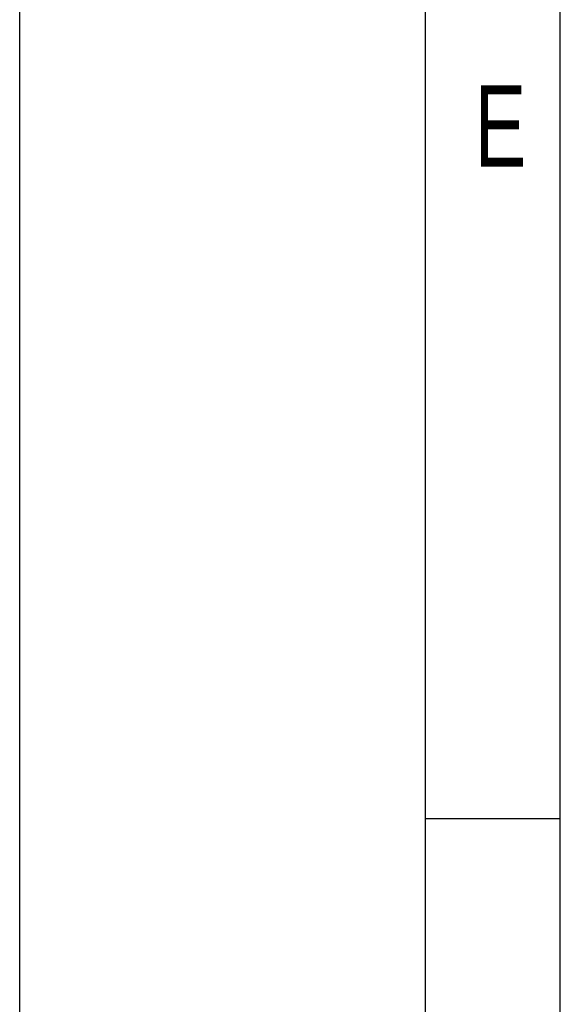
# Model space of a CAD drawing. Header units: millimetres. Extents: x 0 to 420, y 0 to 297.
# Tile 6 of 108: x 0 to 20, y 46 to 82. Entities that reach past the tile are written whole.
import ezdxf

# ---------------------------------------------------------------- set-up
doc = ezdxf.new("R2010")
doc.units = ezdxf.units.MM
doc.header["$LTSCALE"] = 23.1
doc.layers.get('0').update_dxf_attribs({"linetype": 'CONTINUOUS'})
doc.styles.get("Standard").update_dxf_attribs({"font": 'txt', "width": 0.8})

msp = doc.modelspace()

# ---------------------------------------------------------------- linework, layer by layer
at = {"color": 7, "linetype": 'Continuous'}
for p, q in [((15, 292), (15, 5)), ((0, 10), (0, 287)), ((20, 10), (20, 287)), ((15, 52.84), (20, 52.84))]:
    msp.add_line(p, q, dxfattribs=at)

# ---------------------------------------------------------------- texts
at = {"color": 7, "linetype": 'Continuous', "width": 0.714286}
msp.add_text('E', height=3, dxfattribs=at).set_placement((16.82804, 76.97792))

doc.saveas('drawing.dxf')
